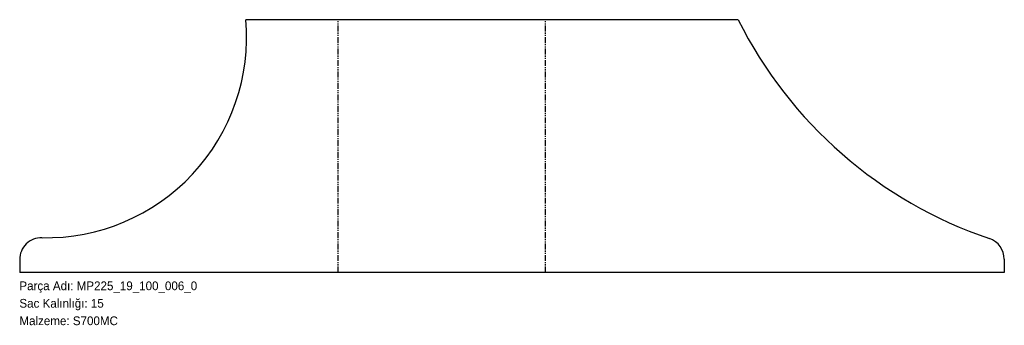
# Model space of a CAD drawing. Header units: millimetres. Extents: x 0 to 1351, y -72 to 347.
import ezdxf

# ---------------------------------------------------------------- set-up
doc = ezdxf.new("R2010")
doc.units = ezdxf.units.MM
for name, pattern in [('SLD-İki-Kısa-Kesik-Çizgili-Uzun-Kesik-Çizgi', [15.748, 8.128, -1.524, 1.524, -1.524, 1.524, -1.524]), ('SLD-Katı', [0]), ('SLD-Sürekli', [0])]:
    doc.linetypes.add(name, pattern=pattern)
doc.layers.add('METIN', color=96, linetype='SLD-Katı')
doc.styles.add('SLDTEXTSTYLE0', font='ARIAL.TTF', dxfattribs={"width": 0.948, "bigfont": 'bigfont'})
doc.styles.add('SLDTEXTSTYLE1', font='ARIAL.TTF', dxfattribs={"width": 0.948})

msp = doc.modelspace()

# ---------------------------------------------------------------- linework, layer by layer
at = {"color": 7, "linetype": 'SLD-Sürekli', "lineweight": 25}
for p, q in [((985.9, 347.4), (310.4, 347.4)), ((0.4, 18.1), (0.4, 0.4)), ((1350.9, 18.5), (1350.9, 0.4)), ((1350.9, 0.4), (0.4, 0.4))]:
    msp.add_line(p, q, dxfattribs=at)
at = {"color": 7, "linetype": 'SLD-İki-Kısa-Kesik-Çizgili-Uzun-Kesik-Çizgi'}
for p, q in [((437.4, 0.4), (437.4, 347.4)), ((721.7, 0.4), (721.7, 347.4))]:
    msp.add_line(p, q, dxfattribs=at)
at = {"color": 7, "linetype": 'SLD-Sürekli', "lineweight": 25}
for centre, radius, start, end in [((36.5, 323), 275, 268.8573, 5.0857), ((1522.8, 615.2), 600, 206.514, 251.3087), ((30.4, 18.1), 30, 88.8573, 180), ((1320.9, 18.5), 30, 0, 71.3087)]:
    msp.add_arc(centre, radius, start, end, dxfattribs=at)

# ---------------------------------------------------------------- texts
at = {"layer": 'METIN', "char_height": 12, "attachment_point": 1}
for s, insert, style in [('Parça Adı: MP225_19_100_006_0', (0, -12), 'SLDTEXTSTYLE0'), ('Sac Kalınlığı: 15', (0, -36), 'SLDTEXTSTYLE0'), ('Malzeme: S700MC', (0, -60), 'SLDTEXTSTYLE1')]:
    msp.add_mtext(s, dxfattribs=dict(at, insert=insert, style=style))

doc.saveas('drawing.dxf')
